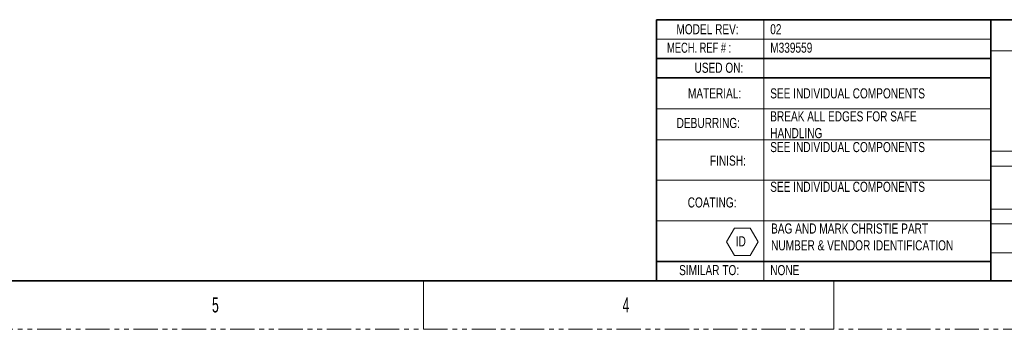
# Model space of a CAD drawing. Header units: millimetres. Extents: x 0 to 864, y 0 to 559.
# Tile 30 of 83: x 326 to 585, y 0 to 81. Entities that reach past the tile are written whole.
import ezdxf

# ---------------------------------------------------------------- set-up
doc = ezdxf.new("R2010")
doc.units = ezdxf.units.MM
doc.linetypes.add('PHANTOM', pattern=[12.7, 6.35, -1.27, 1.27, -1.27, 1.27, -1.27])
doc.styles.add('SLDTEXTSTYLE0', font='GOTHIC.TTF', dxfattribs={"width": 0.6})
doc.styles.add('SLDTEXTSTYLE1', font='GOTHIC.TTF', dxfattribs={"width": 0.75})
doc.styles.add('SLDTEXTSTYLE3', font='GOTHIC.TTF', dxfattribs={"width": 0.692308})

# ---------------------------------------------------------------- blocks, each defined once
blk = doc.blocks.new('SW_NOTE_0')
at = {"color": 0, "linetype": 'Continuous', "lineweight": 0}
for p, q in [((-2.42, 1.97), (-0.35, 5.57)), ((-0.35, 5.57), (3.8, 5.57)), ((3.8, 5.57), (5.88, 1.97)), ((-0.35, -1.62), (-2.42, 1.97)), ((5.88, 1.97), (3.8, -1.62)), ((3.8, -1.62), (-0.35, -1.62))]:
    blk.add_line(p, q, dxfattribs=at)
at = {"color": 0, "linetype": 'Continuous', "lineweight": 0, "insert": (0, 3.41), "char_height": 2.646, "attachment_point": 1, "style": 'SLDTEXTSTYLE1'}
blk.add_mtext('ID', dxfattribs=at)

msp = doc.modelspace()

# ---------------------------------------------------------------- linework, layer by layer
at = {"color": 7, "linetype": 'Continuous', "lineweight": 35}
for p, q in [((493.141, 12.7), (493.141, 81.28)), ((493.141, 81.28), (581.025, 81.28)), ((645.9564, 81.28), (581.025, 81.28)), ((581.025, 12.7), (581.025, 81.28)), ((581.025, 12.7), (581.025, 81.28)), ((581.025, 71.12), (493.141, 71.12)), ((581.025, 66.04), (493.141, 66.04)), ((581.025, 17.78), (493.141, 17.78)), ((25.5573, 12.7), (839.6314, 12.7))]:
    msp.add_line(p, q, dxfattribs=at)
at = {"color": 7, "linetype": 'Continuous', "lineweight": 18}
for p, q in [((521.3119, 81.28), (521.3119, 12.7)), ((581.025, 76.2), (493.141, 76.2)), ((581.025, 73.0945), (645.9564, 73.0945)), ((581.025, 57.912), (493.141, 57.912)), ((581.025, 49.784), (493.141, 49.784)), ((581.025, 46.7351), (645.9564, 46.7351)), ((581.025, 42.8107), (645.9564, 42.8107)), ((581.025, 39.116), (493.141, 39.116)), ((581.025, 31.4951), (645.9564, 31.4951)), ((581.025, 28.448), (493.141, 28.448)), ((581.025, 27.6851), (645.9564, 27.6851)), ((581.025, 20.0651), (645.9564, 20.0651)), ((431.8, 12.7), (431.8, 0)), ((493.141, 12.7), (581.025, 12.7)), ((539.75, 12.7), (539.75, 0)), ((645.9564, 12.7), (581.025, 12.7))]:
    msp.add_line(p, q, dxfattribs=at)
at = {"color": 7, "linetype": 'PHANTOM', "lineweight": 18}
msp.add_line((0.0296, 0), (863.7573, 0), dxfattribs=at)

# ---------------------------------------------------------------- block references
at = {"color": 7, "linetype": 'Continuous', "lineweight": 0}
msp.add_blockref('SW_NOTE_0', (513.9516, 21.0128), dxfattribs=at)

# ---------------------------------------------------------------- texts
at = {"color": 7, "linetype": 'Continuous', "lineweight": 0, "attachment_point": 1}
for s, insert, char_height, style in [('MODEL REV:', (498.3469, 80.1057), 2.64583, 'SLDTEXTSTYLE1'), ('02', (523.0187, 80.1057), 2.64583, 'SLDTEXTSTYLE1'), ('MECH. REF # :', (495.8873, 75.2559), 2.645833, 'SLDTEXTSTYLE3'), ('M339559', (523.0187, 75.2559), 2.64583, 'SLDTEXTSTYLE1'), ('USED ON:', (503.1045, 69.9901), 2.64583, 'SLDTEXTSTYLE1'), ('MATERIAL:', (501.3798, 63.2672), 2.64583, 'SLDTEXTSTYLE1'), ('SEE INDIVIDUAL COMPONENTS', (523.0187, 63.2672), 2.645833, 'SLDTEXTSTYLE1'), ('BREAK ALL EDGES FOR SAFE ^JHANDLING', (523.0187, 57.2303), 2.645833, 'SLDTEXTSTYLE1'), ('DEBURRING:', (498.4106, 55.4929), 2.64583, 'SLDTEXTSTYLE1'), ('SEE INDIVIDUAL COMPONENTS', (523.0187, 49.1699), 2.645833, 'SLDTEXTSTYLE1'), ('FINISH:', (507.1663, 45.6105), 2.64583, 'SLDTEXTSTYLE1'), ('SEE INDIVIDUAL COMPONENTS', (523.0187, 38.7343), 2.645833, 'SLDTEXTSTYLE1'), ('COATING:', (501.3112, 34.6261), 2.64583, 'SLDTEXTSTYLE1'), ('{BAG AND MARK CHRISTIE PART \\PNUMBER & VENDOR IDENTIFICATION}', (523.2375, 27.7803), 2.645833, 'SLDTEXTSTYLE1'), ('SIMILAR TO:', (499.0574, 16.8603), 2.645833, 'SLDTEXTSTYLE1'), ('NONE', (523.0187, 16.8603), 2.64583, 'SLDTEXTSTYLE1'), ('5', (376.2375, 8.3792), 3.9688, 'SLDTEXTSTYLE0'), ('4', (484.1875, 8.3792), 3.9688, 'SLDTEXTSTYLE0')]:
    msp.add_mtext(s, dxfattribs=dict(at, insert=insert, char_height=char_height, style=style))

doc.saveas('drawing.dxf')
